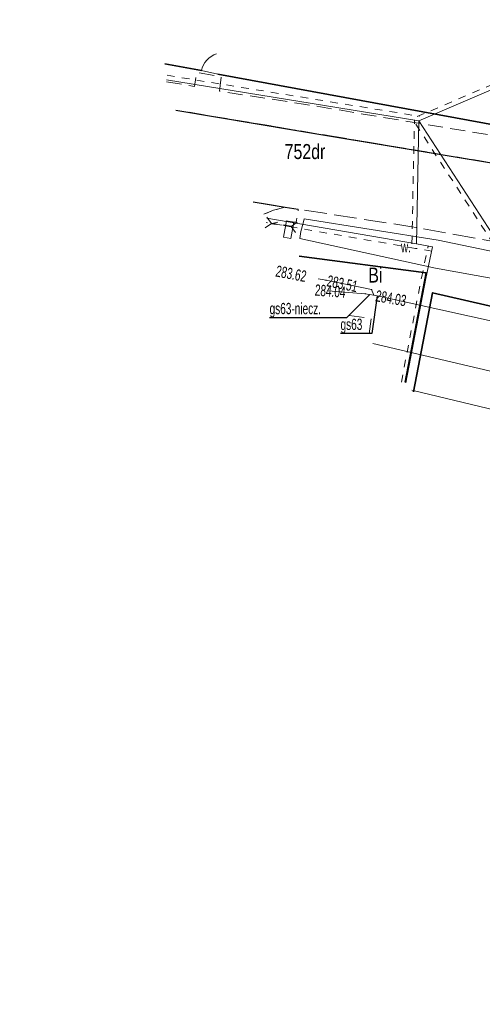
# Model space of a CAD drawing. Header units: metres. Extents: x 7428509 to 7430603, y 5527625 to 5529161.
# Tile 11 of 26: x 7430032 to 7430063, y 5527762 to 5527827. Entities that reach past the tile are written whole.
import ezdxf
from ezdxf.enums import TextEntityAlignment as Align

# ---------------------------------------------------------------- set-up
doc = ezdxf.new("R2010")
doc.units = ezdxf.units.M
for name, pattern in [('0.5_0.5', [1, 0.5, -0.5]), ('1.0_0.5', [1.5, 1, -0.5]), ('1.5_0.5', [2, 1.5, -0.5]), ('219-500', [0]), ('otkz_500', [1, 0.5, -0.5]), ('otof_500', [0])]:
    doc.linetypes.add(name, pattern=pattern)
doc.layers.get('0').update_dxf_attribs({"color": 2, "lineweight": 5})
doc.styles.get("Standard").update_dxf_attribs({"font": 'Working1250', "width": 0.75})
doc.linetypes.add('902-500', pattern='A,3.75,0,[1,ksztalty.shx,S=0.5,R=0,X=0,Y=0],3.75', length=7.5)
doc.linetypes.add('otdn_500_short', pattern='A,2.5,0,[21,ksztalty.shx,S=0.5,R=0,X=-1,Y=0],0.5', length=3)

# ---------------------------------------------------------------- blocks, each defined once
blk = doc.blocks.new('PW01')
at = {"linetype": 'Continuous', "lineweight": 13}
h = blk.add_hatch(color=0, dxfattribs=at)
edge = h.paths.add_edge_path()
edge.add_arc((0, 0), 0.045, 0, 360)
blk = doc.blocks.new('OK04')
at = {"color": 0, "linetype": 'Continuous', "lineweight": 0}
blk.add_arc((1.5, 0.001), 1.5, 120, 180, dxfattribs=at)
blk = doc.blocks.new('IB05')
at = {"color": 0, "linetype": 'Continuous', "lineweight": 13}
for q in [(0.354, 0.354), (0.354, -0.354)]:
    blk.add_line((0, 0), q, dxfattribs=at)

msp = doc.modelspace()

# ---------------------------------------------------------------- linework, layer by layer
at = {"layer": '218-Granica użytku po granicy działki', "color": 3, "linetype": '0.5_0.5', "lineweight": 18}
for p, q in [((7430058.6318, 5527820.9957), (7430069.2918, 5527825.5657)), ((7430041.995, 5527823.7431), (7430041.995, 5527823.7431)), ((7430041.995, 5527823.7431), (7430041.995, 5527823.7431)), ((7430041.995, 5527823.7431), (7430058.798, 5527821.0161)), ((7430058.28, 5527812.5263), (7430058.45, 5527820.7263)), ((7430058.45, 5527820.7263), (7430058.45, 5527820.7263)), ((7430058.45, 5527820.7263), (7430058.45, 5527820.7263)), ((7430064.2583, 5527811.6768), (7430058.4983, 5527820.5568)), ((7430058.4983, 5527820.5568), (7430058.4983, 5527820.5568)), ((7430058.4983, 5527820.5568), (7430058.4983, 5527820.5568)), ((7430058.6318, 5527820.9957), (7430058.6318, 5527820.9957)), ((7430058.6318, 5527820.9957), (7430058.6318, 5527820.9957)), ((7430058.798, 5527821.0161), (7430058.798, 5527821.0161)), ((7430058.798, 5527821.0161), (7430058.798, 5527821.0161)), ((7430058.529, 5527812.2245), (7430048.589, 5527813.9425)), ((7430048.589, 5527813.9425), (7430048.589, 5527813.9425)), ((7430048.589, 5527813.9425), (7430048.589, 5527813.9425)), ((7430058.28, 5527812.5263), (7430058.28, 5527812.5263)), ((7430058.28, 5527812.5263), (7430058.28, 5527812.5263)), ((7430059.6081, 5527812.0345), (7430058.5281, 5527812.2245)), ((7430058.5281, 5527812.2245), (7430058.5281, 5527812.2245)), ((7430058.5281, 5527812.2245), (7430058.5281, 5527812.2245)), ((7430058.529, 5527812.2245), (7430058.529, 5527812.2245)), ((7430058.529, 5527812.2245), (7430058.529, 5527812.2245)), ((7430058.9166, 5527810.2724), (7430059.3666, 5527812.3924)), ((7430059.3666, 5527812.3924), (7430059.3666, 5527812.3924)), ((7430059.3666, 5527812.3924), (7430059.3666, 5527812.3924)), ((7430059.6081, 5527812.0345), (7430059.6081, 5527812.0345)), ((7430059.6081, 5527812.0345), (7430059.6081, 5527812.0345)), ((7430057.5804, 5527803.3227), (7430058.9154, 5527810.2667)), ((7430058.9154, 5527810.2667), (7430058.9154, 5527810.2667)), ((7430058.9154, 5527810.2667), (7430058.9154, 5527810.2667)), ((7430058.9166, 5527810.2724), (7430058.9166, 5527810.2724)), ((7430058.9166, 5527810.2724), (7430058.9166, 5527810.2724)), ((7430057.5804, 5527803.3227), (7430057.5804, 5527803.3227)), ((7430057.5804, 5527803.3227), (7430057.5804, 5527803.3227))]:
    msp.add_line(p, q, dxfattribs=at)
at = {"layer": '219-działka ewidencyjna', "color": 7, "linetype": '219-500', "lineweight": 18, "flags": 128}
for points in [[(7430058.75, 5527820.72), (7430069.41, 5527825.29)], [(7430041.947, 5527823.447), (7430058.75, 5527820.72)], [(7430058.75, 5527820.72), (7430058.58, 5527812.52)], [(7430058.75, 5527820.72), (7430064.51, 5527811.84)], [(7430058.58, 5527812.52), (7430048.64, 5527814.238)], [(7430058.58, 5527812.52), (7430059.66, 5527812.33)], [(7430059.21, 5527810.21), (7430059.66, 5527812.33)], [(7430057.875, 5527803.266), (7430059.21, 5527810.21)]]:
    msp.add_lwpolyline(points, dxfattribs=at)
at = {"layer": 'chodnik', "color": 7, "linetype": '1.0_0.5', "lineweight": 18, "flags": 128}
for points in [[(7430032.19, 5528026.26), (7430034, 5528026.44), (7430037.56, 5527998.2), (7430037.79, 5527996.14), (7430038.96, 5527986.19), (7430039.76, 5527979.21), (7430040.73, 5527971.27), (7430041.93, 5527961.49), (7430042.92, 5527953.53), (7430043.18, 5527951.54), (7430043.92, 5527945.61), (7430044.65, 5527939.65), (7430045.39, 5527933.85), (7430045.91, 5527929.9), (7430045.98, 5527929.43), (7430046.57, 5527924.94), (7430047.3, 5527919.97), (7430047.88, 5527916.03), (7430048.54, 5527912.07), (7430049.23, 5527908.12), (7430049.72, 5527905.18), (7430050.17, 5527902.71), (7430050.78, 5527899.26), (7430051.36, 5527896.33), (7430051.93, 5527893.41), (7430052.54, 5527890.44), (7430053.18, 5527887.55), (7430053.62, 5527885.57), (7430053.72, 5527885.17), (7430054.32, 5527882.67), (7430055.12, 5527879.82), (7430056.22, 5527875.95), (7430057.58, 5527871.46), (7430058.24, 5527869.51), (7430058.92, 5527867.65), (7430059.99, 5527864.79), (7430060.69, 5527862.91), (7430061.9, 5527860.16), (7430062.3, 5527859.17), (7430063.14, 5527857.42), (7430064.37, 5527854.68), (7430065.45, 5527852.48), (7430066.15, 5527851.12), (7430067.34, 5527848.88), (7430068.84, 5527846.26), (7430070.36, 5527843.74), (7430071.96, 5527841.16), (7430075.68, 5527835.21), (7430077.34, 5527832.69), (7430078.49, 5527831.07), (7430079.67, 5527829.43), (7430081.51, 5527827.03), (7430083.31, 5527824.72), (7430084.11, 5527823.66), (7430084.36, 5527823.22), (7430084.71, 5527822.25), (7430084.84, 5527821.44), (7430084.83, 5527820.78), (7430084.75, 5527819.78), (7430084.62, 5527819.11), (7430084.47, 5527818.55), (7430084.2, 5527817.85), (7430084.04, 5527817.56), (7430083.83, 5527817.26), (7430083.6, 5527816.96), (7430083.11, 5527816.47), (7430082.62, 5527816.11), (7430081.73, 5527815.55), (7430081.12, 5527815.26), (7430080.37, 5527815.2), (7430079.64, 5527815.26), (7430073.7, 5527816.23), (7430050.63, 5527820.08), (7430042.585, 5527821.432)], [(7430041.961, 5527823.313), (7430043.82, 5527823), (7430043.96, 5527823.93), (7430045.59, 5527823.65), (7430045.48, 5527822.69), (7430051.07, 5527821.83), (7430073.83, 5527818.04), (7430079.75, 5527817.07), (7430080.21, 5527816.98), (7430080.94, 5527817.1), (7430081.51, 5527817.4), (7430082.05, 5527817.77), (7430082.51, 5527818.3), (7430082.79, 5527818.86), (7430083.18, 5527820.86), (7430083.14, 5527821.38), (7430083.07, 5527821.88), (7430082.94, 5527822.35), (7430080, 5527826.26), (7430078.24, 5527828.63), (7430077.02, 5527830.25), (7430076.46, 5527831.07), (7430074.93, 5527833.4), (7430069.97, 5527841.16), (7430068.38, 5527843.7), (7430067.39, 5527845.4), (7430064.96, 5527849.75), (7430063.91, 5527851.73), (7430062.73, 5527854.19), (7430061.51, 5527856.76), (7430060.61, 5527858.73), (7430060.24, 5527859.66), (7430059.46, 5527861.53), (7430058.67, 5527863.23), (7430057.87, 5527865.49), (7430056.95, 5527868.01), (7430056.2, 5527870.12), (7430055.08, 5527873.71), (7430054.55, 5527875.68), (7430053.68, 5527878.51), (7430053.2, 5527880.7), (7430052.61, 5527882.82), (7430052.03, 5527885.3), (7430051.14, 5527889.16), (7430050.49, 5527892.12), (7430049.74, 5527896.02), (7430049.05, 5527899.46), (7430048.15, 5527904.44), (7430047.73, 5527907), (7430047.1, 5527910.63), (7430046.57, 5527913.9), (7430045.83, 5527918.56), (7430044.67, 5527926.45), (7430044.32, 5527929.12), (7430043.78, 5527933.41), (7430042.64, 5527940.31), (7430042.59, 5527942.31), (7430041.45, 5527951.55), (7430041.39, 5527952.27), (7430040.28, 5527961.2), (7430039.17, 5527970.12), (7430037.97, 5527980.04), (7430036.92, 5527989.03), (7430036.11, 5527995.98), (7430032.19, 5528026.26)], [(7430048.42, 5527814.499), (7430049.08, 5527814.76), (7430049.84, 5527814.97), (7430050.72, 5527814.83), (7430050.59, 5527813.96), (7430049.72, 5527814.05), (7430049.08, 5527813.91), (7430048.965, 5527813.852)], [(7430054.105, 5527807.744), (7430055.57, 5527807.55), (7430055.407, 5527806.197)]]:
    msp.add_lwpolyline(points, dxfattribs=at)
at = {"layer": 'furtka', "color": 7, "linetype": 'otof_500', "lineweight": 18, "flags": 128}
msp.add_lwpolyline([(7430044.28, 5527824.06), (7430045.37, 5527823.83)], dxfattribs=at)
at = {"layer": 'jezdnia', "color": 7, "linetype": '1.5_0.5', "lineweight": 18, "flags": 128}
for points in [[(7430042.585, 5527821.432), (7430050.63, 5527820.08), (7430073.7, 5527816.23), (7430079.64, 5527815.26), (7430080.37, 5527815.2), (7430081.12, 5527815.26), (7430081.73, 5527815.55), (7430082.62, 5527816.11), (7430083.11, 5527816.47), (7430083.6, 5527816.96), (7430083.83, 5527817.26), (7430084.04, 5527817.56), (7430084.2, 5527817.85), (7430084.47, 5527818.55), (7430084.62, 5527819.11), (7430084.75, 5527819.78), (7430084.83, 5527820.78), (7430084.84, 5527821.44), (7430084.71, 5527822.25), (7430084.36, 5527823.22), (7430107.57, 5527800.55), (7430101.18, 5527802.89), (7430094.47, 5527805.29), (7430083.37, 5527808.99), (7430078.08, 5527810.06), (7430058.28, 5527813.66), (7430050.72, 5527814.83), (7430049.84, 5527814.97), (7430047.722, 5527815.328)], [(7430047.722, 5527815.328), (7430049.84, 5527814.97), (7430049.08, 5527814.76), (7430048.42, 5527814.499)]]:
    msp.add_lwpolyline(points, dxfattribs=at)
at = {"layer": 'krawężnik', "color": 7, "linetype": 'CONTINUOUS', "lineweight": 25, "flags": 128}
for points in [[(7430042.585, 5527821.432), (7430050.63, 5527820.08), (7430073.7, 5527816.23), (7430079.64, 5527815.26)], [(7430047.722, 5527815.328), (7430049.84, 5527814.97), (7430050.72, 5527814.83)]]:
    msp.add_lwpolyline(points, dxfattribs=at)
at = {"layer": 'ogrodzenie trwałe', "color": 7, "linetype": '902-500', "lineweight": 35, "flags": 128}
for points in [[(7430044.28, 5527824.06), (7430041.841, 5527824.513)], [(7430045.37, 5527823.83), (7430071.56, 5527819), (7430073.5, 5527819.15), (7430074.97, 5527819.91), (7430075.89, 5527820.92), (7430076.56, 5527822.63), (7430076.41, 5527824.75)], [(7430057.831, 5527803.318), (7430059.24, 5527810.59), (7430050.773, 5527811.703)], [(7430058.379, 5527802.666), (7430059.66, 5527809.27), (7430078.12, 5527805.02)]]:
    msp.add_lwpolyline(points, dxfattribs=at)
at = {"layer": 'przepust', "color": 7, "linetype": 'otkz_500', "lineweight": 35, "flags": 128}
msp.add_lwpolyline([(7430050.24, 5527813.68), (7430048.934, 5527813.889)], dxfattribs=at)
at = {"layer": 'przewód gazowy', "color": 52, "linetype": 'CONTINUOUS', "lineweight": 18, "flags": 128}
for points in [[(7430052.038, 5527810.201), (7430052.57, 5527810.1), (7430055.6, 5527809.48), (7430055.74, 5527809.11)], [(7430052.719, 5527809.391), (7430055.18, 5527809.2)], [(7430055.74, 5527809.11), (7430055.18, 5527809.2)], [(7430056.2, 5527809.03), (7430055.74, 5527809.11)], [(7430212.89, 5527762.51), (7430187.84, 5527761.9), (7430167.96, 5527765.73), (7430156.37, 5527770.54), (7430143.45, 5527776.14), (7430131.07, 5527782.08), (7430117.28, 5527786.49), (7430105.22, 5527790.41), (7430081.15, 5527797.57), (7430073.95, 5527805.09), (7430056.2, 5527809.03)]]:
    msp.add_lwpolyline(points, dxfattribs=at)
at = {"layer": 'przewód gazowy-Atr1', "color": 40, "flags": 128}
for points in [[(7430055.49, 5527809.16), (7430053.93, 5527807.61), (7430048.814, 5527807.61)], [(7430055.98, 5527809.07), (7430055.61, 5527806.56), (7430053.533, 5527806.56)]]:
    msp.add_lwpolyline(points, dxfattribs=at)
at = {"layer": 'przewód kanalizacyjny', "color": 34, "linetype": 'CONTINUOUS', "lineweight": 18, "flags": 128}
msp.add_lwpolyline([(7430074.02, 5527803.5), (7430070.09, 5527799.95), (7430058.287, 5527802.776)], dxfattribs=at)
at = {"layer": 'przewód wodociągowy', "color": 5, "linetype": 'CONTINUOUS', "lineweight": 18, "flags": 128}
msp.add_lwpolyline([(7430147.22, 5527771.96), (7430142.17, 5527774.28), (7430139.39, 5527777.49), (7430136.4, 5527780.95), (7430134.87, 5527781.45), (7430110.53, 5527790.53), (7430108.14, 5527791.27), (7430086.78, 5527797.47), (7430076.52, 5527800.98), (7430055.673, 5527805.881)], dxfattribs=at)
at = {"layer": 'rów przydrożny (poligon)', "color": 7, "linetype": 'CONTINUOUS', "lineweight": 18, "flags": 128}
msp.add_lwpolyline([(7430063.91, 5527810.17), (7430059.85, 5527810.9), (7430050.82, 5527812.89), (7430050.89, 5527813.35), (7430051.04, 5527813.9), (7430051.12, 5527814.18), (7430060.03, 5527812.78), (7430064.39, 5527811.86), (7430064.3, 5527811.59), (7430064.1, 5527810.93)], close=True, dxfattribs=at)
at = {"layer": 'ściana oporowa (linia)', "color": 0, "linetype": 'otdn_500_short', "lineweight": 18}
for p, q in [((7430049.94425, 5527814.0555), (7430049.74425, 5527812.9755)), ((7430049.94425, 5527814.0555), (7430050.19, 5527814.01)), ((7430049.74425, 5527812.9755), (7430049.99, 5527812.93))]:
    msp.add_line(p, q, dxfattribs=at)
at = {"layer": 'ściana oporowa (linia)', "color": 0, "lineweight": 18}
for p, q in [((7430050.43575, 5527813.9645), (7430050.19, 5527814.01)), ((7430050.43575, 5527813.9645), (7430050.23575, 5527812.8845)), ((7430050.23575, 5527812.8845), (7430049.99, 5527812.93))]:
    msp.add_line(p, q, dxfattribs=at)

# ---------------------------------------------------------------- block references
at = {"layer": 'furtka', "color": 7, "linetype": 'CONTINUOUS', "lineweight": 18, "rotation": 348.085}
msp.add_blockref('OK04', (7430044.28, 5527824.06), dxfattribs=at)
at = {"layer": 'przepust', "color": 7, "linetype": 'CONTINUOUS', "lineweight": 35}
for p, rotation in [((7430048.934, 5527813.889), 530.908), ((7430050.24, 5527813.68), 350.908)]:
    msp.add_blockref('IB05', p, dxfattribs=dict(at, rotation=rotation))
at = {"layer": 'rzędna', "color": 52, "linetype": 'CONTINUOUS', "lineweight": 18}
for p in [(7430052.57, 5527810.1), (7430055.18, 5527809.2), (7430055.6, 5527809.48), (7430055.74, 5527809.11)]:
    msp.add_blockref('PW01', p, dxfattribs=at)

# ---------------------------------------------------------------- texts
at = {"layer": '210-oznaczenie konturu użytku gruntowego', "color": 3, "linetype": 'CONTINUOUS', "lineweight": 18, "width": 0.79}
for s, p in [('dr', (7430051.58, 5527818.17)), ('Bi', (7430055.38, 5527809.95))]:
    msp.add_text(s, height=1, dxfattribs=at).set_placement(p)
at = {"layer": '211-numer działki ewidencyjnej', "color": 7, "linetype": 'CONTINUOUS', "lineweight": 18, "width": 0.79}
msp.add_text('752', height=1, dxfattribs=at).set_placement((7430051.58, 5527818.17), align=Align.RIGHT)
at = {"layer": 'przewód gazowy-Atr1', "color": 40, "width": 0.667}
for s, p in [('gs63-niecz.', (7430048.814, 5527807.618)), ('gs63', (7430053.533, 5527806.568))]:
    msp.add_text(s, height=0.75, dxfattribs=at).set_placement(p, align=Align.BOTTOM_LEFT)
at = {"layer": 'rzędna-Atr2', "color": 52, "width": 0.667}
for s, rotation, p in [('283.62', 349.244, (7430049.24, 5527810.73)), ('283.51', 348.436, (7430052.65, 5527810.08)), ('284.04', 355.566, (7430051.83, 5527809.46)), ('284.03', 350.134, (7430055.88, 5527809.08))]:
    msp.add_text(s, height=0.75, rotation=rotation, dxfattribs=at).set_placement(p, align=Align.MIDDLE_LEFT)
at = {"layer": 'rów przydrożny (poligon)-Atr17', "color": 7, "width": 0.667}
msp.add_text('w.', height=0.75, dxfattribs=at).set_placement((7430057.55, 5527811.95))

doc.saveas('drawing.dxf')
